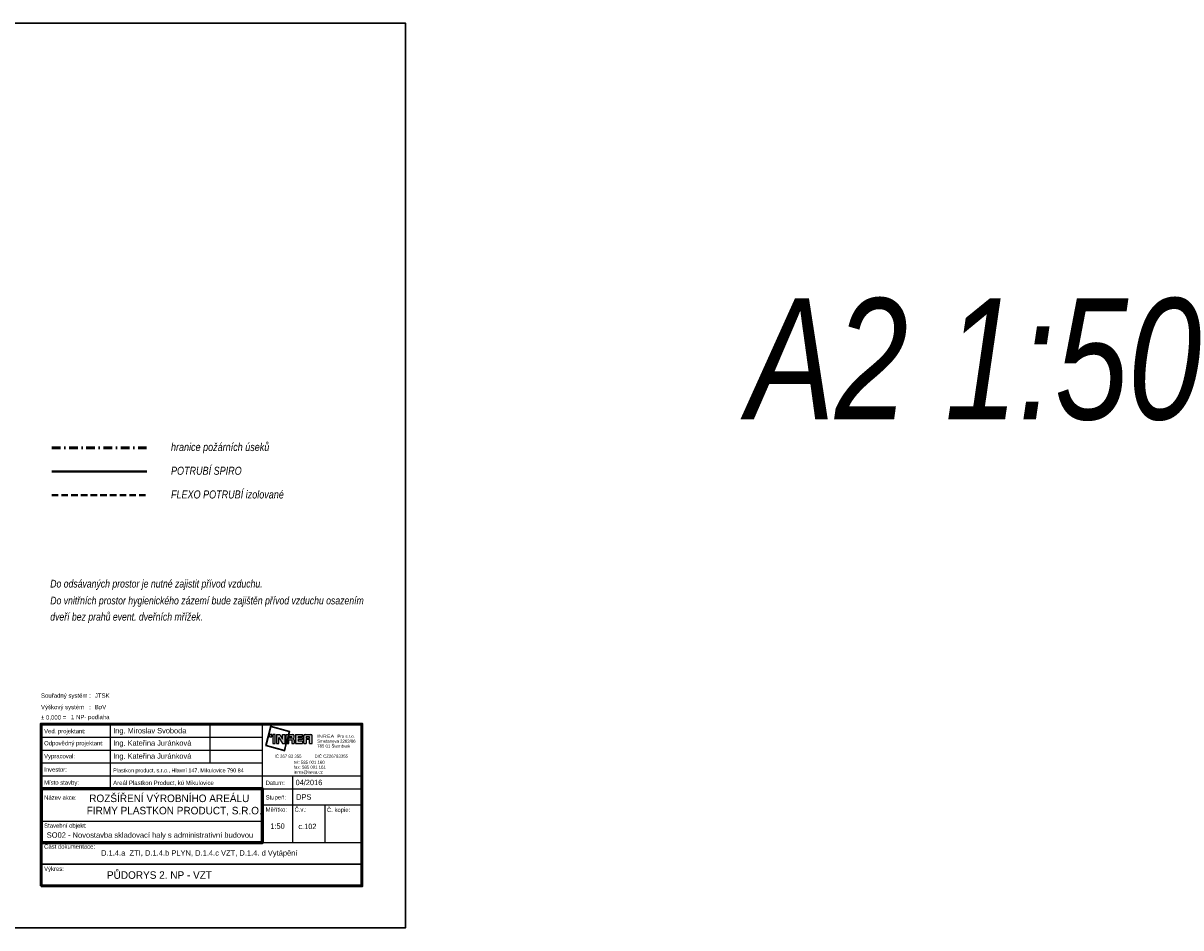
# Model space of a CAD drawing. Header units: millimetres. Extents: x 6435372 to 7248404, y 1559872 to 1886246.
# Tile 200 of 208: x 7123245 to 7150124, y 1704170 to 1725170. Entities that reach past the tile are written whole.
import ezdxf
from ezdxf.enums import TextEntityAlignment as Align

# ---------------------------------------------------------------- set-up
doc = ezdxf.new("R2010")
doc.units = ezdxf.units.MM
doc.linetypes.add('DASHED', pattern=[0.75, 0.5, -0.25])
doc.linetypes.add('ČERCHOVANÁ', pattern=[1, 0.5, -0.25, 0, -0.25])
doc.layers.add('IN_RAZITKO', color=7, linetype='Continuous')
doc.layers.add('VZT_POPIS', color=7, linetype='Continuous')
for name, color, linetype, lineweight in [('plyn_popis', 7, 'Continuous', 18), ('požární úseky', 21, 'ČERCHOVANÁ', 50), ('UT_potrubí', 10, 'Continuous', 30), ('VZT', 130, 'Continuous', 40)]:
    doc.layers.add(name, color=color, linetype=linetype, lineweight=lineweight)
doc.styles.add('ari-rom-uni', font='arial.ttf')
doc.styles.add('ARIAL', font='arial.ttf')
doc.styles.add('INDRA', font='ariali.ttf')

# ---------------------------------------------------------------- blocks, each defined once
blk = doc.blocks.new('INREA RAZÍTKO')
at = {"layer": 'IN_RAZITKO'}
blk.add_hatch(color=256, dxfattribs=at).paths.add_polyline_path([(-3.869, 7.655), (-3.904, 7.527), (-3.878, 7.527), (-3.839, 7.673), (-4.74, 7.912), (-4.978, 7.018), (-4.08, 6.768), (-3.993, 7.115), (-4.019, 7.115), (-4.098, 6.799), (-4.947, 7.035), (-4.722, 7.882)])
h = blk.add_hatch(color=256, dxfattribs=at)
h.paths.add_polyline_path([(-4.687, 7.527), (-4.792, 7.527), (-4.792, 7.423), (-4.687, 7.423)])
h.paths.add_polyline_path([(-4.527, 7.526), (-4.642, 7.526), (-4.642, 7.115), (-4.527, 7.115)])
h.paths.add_polyline_path([(-4.317, 7.527), (-4.468, 7.527), (-4.468, 7.115), (-4.349, 7.115), (-4.349, 7.381), (-4.189, 7.115), (-4.07, 7.115), (-4.07, 7.527), (-4.189, 7.527), (-4.189, 7.315)])
h.paths.add_polyline_path([(-3.913, 7.527), (-4.023, 7.527), (-4.023, 7.115)])
h.paths.add_polyline_path([(-3.708, 7.527), (-3.877, 7.527), (-3.987, 7.115), (-3.894, 7.115), (-3.894, 7.277), (-3.757, 7.277), (-3.757, 7.115), (-3.638, 7.115), (-3.638, 7.257, 0.414214), (-3.708, 7.327, 0.414214), (-3.638, 7.397), (-3.638, 7.457, 0.414214)])
h.paths.add_polyline_path([(-3.757, 7.419), (-3.757, 7.362), (-3.894, 7.362), (-3.894, 7.419)], flags=16)
h.paths.add_polyline_path([(-3.253, 7.527), (-3.588, 7.527), (-3.588, 7.115), (-3.253, 7.115), (-3.253, 7.225), (-3.465, 7.225), (-3.465, 7.287), (-3.253, 7.287), (-3.253, 7.366), (-3.465, 7.366), (-3.465, 7.421), (-3.253, 7.421)])
h.paths.add_polyline_path([(-2.877, 7.527), (-3.131, 7.527, 0.414214), (-3.201, 7.457), (-3.201, 7.115), (-3.081, 7.115), (-3.081, 7.293), (-2.931, 7.293), (-2.931, 7.115), (-2.807, 7.115), (-2.807, 7.457, 0.414214)])
h.paths.add_polyline_path([(-2.931, 7.421), (-2.931, 7.362), (-3.081, 7.362), (-3.081, 7.421)], flags=16)
at = {"layer": 'IN_RAZITKO', "color": 7}
for p, q in [((-12.195, 8.005), (-12.195, 5.005)), ((-7.564, 8.005), (-7.564, 6.205)), ((-5.108, 2.651), (-5.108, 8.005)), ((-15.395, 7.405), (-5.108, 7.405)), ((-15.395, 6.805), (-5.108, 6.805)), ((-15.395, 6.205), (-5.108, 6.205)), ((-15.395, 5.605), (-5.108, 5.605)), ((-5.108, 5.605), (-0.505, 5.605)), ((-3.727, 5.605), (-3.727, 2.505)), ((-5.108, 5.005), (-0.505, 5.005)), ((-5.108, 4.255), (-0.505, 4.255)), ((-2.225, 4.258), (-2.225, 2.505)), ((-15.395, 3.505), (-5.108, 3.505))]:
    blk.add_line(p, q, dxfattribs=at)
at = {"layer": 'IN_RAZITKO'}
for p, q in [((-4.468, 7.527), (-4.317, 7.527)), ((-4.468, 7.527), (-4.468, 7.115)), ((-4.317, 7.527), (-4.189, 7.315)), ((-4.189, 7.315), (-4.189, 7.527)), ((-4.189, 7.527), (-4.07, 7.527)), ((-4.07, 7.115), (-4.07, 7.527)), ((-4.023, 7.115), (-4.023, 7.527)), ((-3.913, 7.527), (-4.023, 7.115)), ((-4.023, 7.527), (-3.913, 7.527)), ((-3.877, 7.527), (-3.987, 7.115)), ((-3.878, 7.527), (-3.904, 7.527)), ((-3.877, 7.527), (-3.708, 7.527)), ((-3.588, 7.527), (-3.588, 7.115)), ((-3.588, 7.527), (-3.253, 7.527)), ((-3.253, 7.527), (-3.253, 7.421)), ((-3.253, 7.421), (-3.253, 7.527)), ((-3.131, 7.527), (-2.877, 7.527)), ((-4.468, 7.115), (-4.349, 7.115)), ((-4.349, 7.115), (-4.349, 7.381)), ((-4.349, 7.381), (-4.189, 7.115)), ((-4.189, 7.115), (-4.07, 7.115)), ((-3.993, 7.115), (-4.019, 7.115)), ((-3.987, 7.115), (-3.894, 7.115)), ((-3.894, 7.362), (-3.894, 7.419)), ((-3.757, 7.419), (-3.894, 7.419)), ((-3.757, 7.362), (-3.894, 7.362)), ((-3.894, 7.115), (-3.894, 7.277)), ((-3.894, 7.277), (-3.757, 7.277)), ((-3.757, 7.362), (-3.757, 7.419)), ((-3.757, 7.277), (-3.757, 7.115)), ((-3.757, 7.115), (-3.638, 7.115)), ((-3.638, 7.397), (-3.638, 7.457)), ((-3.638, 7.257), (-3.638, 7.115)), ((-3.588, 7.115), (-3.253, 7.115)), ((-3.253, 7.421), (-3.465, 7.421)), ((-3.465, 7.421), (-3.465, 7.366)), ((-3.253, 7.366), (-3.465, 7.366)), ((-3.253, 7.287), (-3.465, 7.287)), ((-3.465, 7.287), (-3.465, 7.225)), ((-3.465, 7.225), (-3.253, 7.225)), ((-3.253, 7.366), (-3.253, 7.287)), ((-3.253, 7.225), (-3.253, 7.115)), ((-3.201, 7.115), (-3.201, 7.457)), ((-3.201, 7.115), (-3.081, 7.115)), ((-2.931, 7.421), (-3.081, 7.421)), ((-3.081, 7.421), (-3.081, 7.362)), ((-3.081, 7.362), (-2.931, 7.362)), ((-2.931, 7.293), (-3.081, 7.293)), ((-3.081, 7.293), (-3.081, 7.115)), ((-2.931, 7.362), (-2.931, 7.421)), ((-2.931, 7.115), (-2.931, 7.293)), ((-2.931, 7.115), (-2.807, 7.115)), ((-2.807, 7.115), (-2.807, 7.457)), ((-5.108, 2.505), (-0.505, 2.505))]:
    blk.add_line(p, q, dxfattribs=at)
at = {"layer": 'IN_RAZITKO', "lineweight": 50}
for points in [[(-15.4, 0.5), (-0.5, 0.5), (-0.5, 8.01), (-15.4, 8.01)], [(-15.395, 0.505), (-0.505, 0.505), (-0.505, 8.005), (-15.395, 8.005)]]:
    blk.add_lwpolyline(points, close=True, dxfattribs=at)
at = {"layer": 'IN_RAZITKO'}
for points in [[(-3.878, 7.527), (-3.839, 7.673), (-4.74, 7.912), (-4.978, 7.018), (-4.08, 6.768), (-3.993, 7.115)], [(-3.904, 7.527), (-3.869, 7.655), (-4.722, 7.882), (-4.947, 7.035), (-4.098, 6.799), (-4.019, 7.115)]]:
    blk.add_lwpolyline(points, dxfattribs=at)
for points in [[(-4.792, 7.423), (-4.687, 7.423), (-4.687, 7.527), (-4.792, 7.527)], [(-4.642, 7.115), (-4.527, 7.115), (-4.527, 7.526), (-4.642, 7.526)]]:
    blk.add_lwpolyline(points, close=True, dxfattribs=at)
at = {"layer": 'IN_RAZITKO', "lineweight": 60}
blk.add_lwpolyline([(-15.395, 2.505), (-5.108, 2.505), (-5.108, 5.005), (-15.395, 5.005)], close=True, dxfattribs=at)
at = {"layer": 'IN_RAZITKO', "const_width": 0.075}
blk.add_lwpolyline([(-15.395, 0.505), (-0.505, 0.505), (-0.505, 1.505), (-15.395, 1.505)], close=True, dxfattribs=at)
at = {"layer": 'IN_RAZITKO'}
for centre, start, end in [((-3.708, 7.457), 0, 90), ((-3.131, 7.457), 90, 180), ((-2.877, 7.457), 0, 90), ((-3.708, 7.397), 270, 360), ((-3.708, 7.257), 360, 90)]:
    blk.add_arc(centre, 0.07, start, end, dxfattribs=at)
at = {"layer": 'IN_RAZITKO', "style": 'ARIAL'}
for s, p in [('Souřadný systém :', (-15.4, 9.432)), ('Výškový systém   :', (-15.4, 8.901)), ('± 0,000 =', (-15.4, 8.423))]:
    blk.add_text(s, height=0.2, dxfattribs=at).set_placement(p, align=Align.TOP_LEFT)
at = {"layer": 'IN_RAZITKO', "color": 3, "style": 'ARIAL'}
for s, p in [('JTSK', (-12.9, 9.432)), ('BpV', (-12.9, 8.901))]:
    blk.add_text(s, height=0.2, dxfattribs=at).set_placement(p, align=Align.TOP_LEFT)
at = {"layer": 'IN_RAZITKO', "color": 7, "style": 'ari-rom-uni', "width": 0.9}
for s, p in [('Ved. projektant:', (-15.255, 7.584)), ('Odpovědný projektant:', (-15.255, 7.022)), ('Vypracoval:', (-15.255, 6.422)), ('Investor:', (-15.255, 5.801)), ('Místo stavby:', (-15.255, 5.193)), ('Datum:', (-4.968, 5.182)), ('Název akce:', (-15.255, 4.497)), ('Stupeň:', (-4.968, 4.509)), ('Měřítko:', (-4.968, 3.94)), ('Č.v.:', (-3.627, 3.94)), ('Č. kopie:', (-2.125, 3.927)), ('Stavební objekt:', (-15.255, 3.197)), ('Část dokumentace:', (-15.255, 2.225)), ('Výkres:', (-15.255, 1.196))]:
    blk.add_text(s, height=0.2, dxfattribs=at).set_placement(p)
at = {"layer": 'IN_RAZITKO', "style": 'ari-rom-uni'}
for s, p in [('Smetanova 2263/66', (-2.575, 7.103)), ('785 01 Šternberk', (-2.575, 6.877)), ('                 Pro s.r.o.', (-2.575, 7.329)), ('IČ 267 83 355           DIČ CZ26783355', (-4.556, 6.404)), ('tel: 585 001 160', (-3.657, 6.122)), ('fax: 585 001 161', (-3.657, 5.896)), ('inrea@inrea.cz', (-3.657, 5.67))]:
    blk.add_text(s, height=0.1425, dxfattribs=at).set_placement(p, align=Align.BOTTOM_LEFT)
at = {"layer": 'IN_RAZITKO', "style": 'ari-rom-uni', "width": 1.3}
blk.add_text('INREA', height=0.1425, dxfattribs=at).set_placement((-2.575, 7.331), align=Align.BOTTOM_LEFT)
at = {"layer": 'IN_RAZITKO', "color": 3, "style": 'ARIAL'}
blk.add_attdef('NULA', (-14.012, 8.227), '', height=0.2, dxfattribs=at)
at = {"layer": 'IN_RAZITKO', "style": 'ari-rom-uni', "width": 0.9, "flags": 12}
for tag, p, height in [('VEDOUCÍ-PROJEKTANT', (-12.053, 7.553), 0.25), ('ODPOVĚDNÝ-PROJEKTANT', (-12.053, 6.964), 0.25), ('VYPRACOVAL', (-12.053, 6.363), 0.25), ('INVESTOR', (-12.053, 5.774), 0.2), ('MÍSTO', (-12.053, 5.149), 0.25), ('DATUM', (-3.585, 5.185), 0.25), ('STUPEŇ', (-3.556, 4.468), 0.25)]:
    blk.add_attdef(tag, p, '', height=height, dxfattribs=at)
at = {"layer": 'IN_RAZITKO', "style": 'ari-rom-uni', "flags": 12}
for tag, height, width, p in [('NÁZEV-1', 0.35, 0.95, (-10.252, 4.438)), ('NÁZEV-2', 0.35, 0.95, (-10.252, 3.876)), ('MĚŘ', 0.25, 0.9, (-4.422, 3.031)), ('ČV', 0.25, 0.9, (-3.034, 3.031)), ('VÝKRES', 0.35, 0.95, (-10.299, 0.801))]:
    blk.add_attdef(tag, text='', height=height, dxfattribs=dict(at, width=width)).set_placement(p, align=Align.CENTER)
at = {"layer": 'IN_RAZITKO', "style": 'ari-rom-uni'}
for tag, p in [('OBJEKT', (-11.248, 2.85)), ('DOKUMENTACE', (-11.26, 1.842))]:
    blk.add_attdef(tag, p, '', height=0.25, dxfattribs=at)

msp = doc.modelspace()

# ---------------------------------------------------------------- linework, layer by layer
at = {"layer": 'požární úseky', "ltscale": 400}
msp.add_line((7123911.4, 1715311.7), (7126120, 1715311.7), dxfattribs=at)
at = {"layer": 'UT_potrubí', "ltscale": 400}
msp.add_lwpolyline([(7102418.5, 1725169.6), (7132118.5, 1725169.6), (7132118.5, 1704169.6), (7102418.5, 1704169.6)], close=True, dxfattribs=at)
at = {"layer": 'VZT', "ltscale": 400}
msp.add_line((7123911.4, 1714761.1), (7126120, 1714761.1), dxfattribs=at)
at = {"layer": 'VZT', "linetype": 'DASHED', "ltscale": 300}
msp.add_line((7123911.4, 1714210.5), (7126120, 1714210.5), dxfattribs=at)

# ---------------------------------------------------------------- block references
ref = msp.add_blockref('INREA RAZÍTKO', (7131359.7, 1704894.5), dxfattribs=dict(xscale=499.999995, yscale=499.999995, zscale=499.999995))
ref.add_attrib('VEDOUCÍ-PROJEKTANT', 'Ing. Miroslav Svoboda', (7125335.8, 1708683.8), dxfattribs={"layer": 'IN_RAZITKO', "height": 125, "style": 'ari-rom-uni', "width": 0.9})
ref.add_attrib('ODPOVĚDNÝ-PROJEKTANT', 'Ing. Kateřina Juránková', (7125335.8, 1708397.9), dxfattribs={"layer": 'IN_RAZITKO', "height": 125, "style": 'ari-rom-uni', "width": 0.9})
ref.add_attrib('VYPRACOVAL', 'Ing. Kateřina Juránková', (7125335.8, 1708094.4), dxfattribs={"layer": 'IN_RAZITKO', "height": 125, "style": 'ari-rom-uni', "width": 0.9})
ref.add_attrib('INVESTOR', 'Plastkon product, s.r.o., Hlavní 147, Mikulovice 790 84', (7125335.8, 1707778.7), dxfattribs={"layer": 'IN_RAZITKO', "height": 90, "style": 'ari-rom-uni', "width": 0.8})
ref.add_attrib('MÍSTO', 'Areál Plastkon Product, kú Mikulovice', (7125335.8, 1707485.3), dxfattribs={"layer": 'IN_RAZITKO', "height": 100, "style": 'ari-rom-uni'})
ref.add_attrib('NÁZEV-1', 'ROZŠÍŘENÍ VÝROBNÍHO AREÁLU ', dxfattribs={"layer": 'IN_RAZITKO', "height": 175, "style": 'ari-rom-uni', "width": 0.95}).set_placement((7126669.7, 1707088.2), align=Align.CENTER)
ref.add_attrib('NÁZEV-2', 'FIRMY PLASTKON PRODUCT, S.R.O.', dxfattribs={"layer": 'IN_RAZITKO', "height": 175, "style": 'ari-rom-uni', "width": 0.95}).set_placement((7126753.1, 1706803.9), align=Align.CENTER)
ref.add_attrib('VÝKRES', '                                   PŮDORYS 2. NP - VZT', dxfattribs={"layer": 'IN_RAZITKO', "height": 175, "style": 'ari-rom-uni', "width": 0.95}).set_placement((7125280.7, 1705307.7), align=Align.CENTER)
ref.add_attrib('DATUM', '04/2016', (7129569.8, 1707481.8), dxfattribs={"layer": 'IN_RAZITKO', "height": 125, "style": 'ari-rom-uni', "width": 0.9})
ref.add_attrib('DOKUMENTACE', 'D.1.4.a  ZTI, D.1.4.b PLYN, D.1.4.c VZT, D.1.4. d Vytápění', (7125054.4, 1705845), dxfattribs={"layer": 'IN_RAZITKO', "height": 125, "style": 'ari-rom-uni'})
ref.add_attrib('MĚŘ', '1:50', dxfattribs={"layer": 'IN_RAZITKO', "height": 125, "style": 'ari-rom-uni', "width": 0.9}).set_placement((7129151.3, 1706467.6), align=Align.CENTER)
ref.add_attrib('ČV', 'c.102', dxfattribs={"layer": 'IN_RAZITKO', "height": 125, "style": 'ari-rom-uni', "width": 0.9}).set_placement((7129845.4, 1706461.6), align=Align.CENTER)
ref.add_attrib('STUPEŇ', 'DPS', (7129584.4, 1707144.6), dxfattribs={"layer": 'IN_RAZITKO', "height": 125, "style": 'ari-rom-uni', "width": 0.9})
ref.add_attrib('OBJEKT', 'SO02 - Novostavba skladovací haly s administrativní budovou', (7123791.7, 1706260.6), dxfattribs={"layer": 'IN_RAZITKO', "height": 125, "style": 'ari-rom-uni'})
ref.add_attrib('NULA', '1 NP- podlaha', (7124356.3, 1709012.9), dxfattribs={"layer": 'IN_RAZITKO', "color": 3, "height": 100, "style": 'ARIAL'})

# ---------------------------------------------------------------- texts
at = {"layer": 'plyn_popis', "linetype": 'Continuous', "style": 'INDRA', "width": 0.8}
msp.add_text('A2 1:50', height=2812.5, dxfattribs=at).set_placement((7140052.7, 1715971))
at = {"layer": 'VZT_POPIS', "linetype": 'Continuous', "style": 'INDRA', "width": 0.8}
for s, p in [('hranice požárních úseků', (7126677.8, 1715237)), ('POTRUBÍ SPIRO', (7126677.8, 1714686.4)), ('FLEXO POTRUBÍ izolované', (7126677.8, 1714135.8))]:
    msp.add_text(s, height=187.5, dxfattribs=at).set_placement(p)
at = {"layer": 'VZT_POPIS', "style": 'INDRA', "width": 0.8}
for s, p in [('Do odsávaných prostor je nutné zajistit přívod vzduchu.', (7123874.6, 1712068.9)), ('Do vnitřních prostor hygienického zázemí bude zajištěn přívod vzduchu osazením ', (7123874.6, 1711677.4)), ('dveří bez prahů event. dveřních mřížek.', (7123874.6, 1711301.2))]:
    msp.add_text(s, height=180, dxfattribs=at).set_placement(p)

doc.saveas('drawing.dxf')
